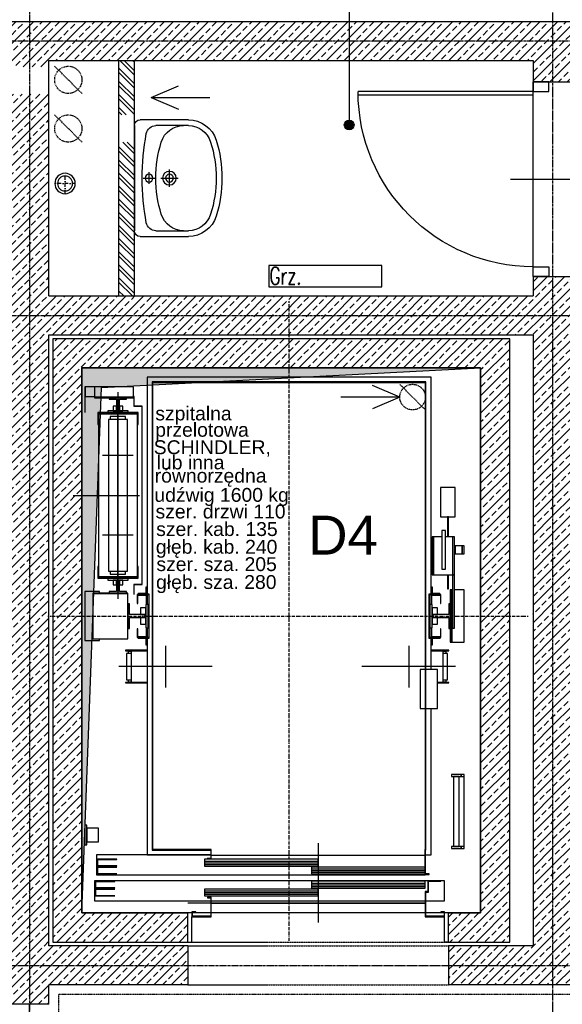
# Model space of a CAD drawing. Extents: x -7228 to 74941, y -112898 to 85621.
# Tile 74 of 256: x 51264 to 51543, y -62826 to -62320. Entities that reach past the tile are written whole.
import ezdxf
from ezdxf.enums import TextEntityAlignment as Align

# ---------------------------------------------------------------- set-up
doc = ezdxf.new("R2010")
doc.units = 0
for name, pattern in [('00-inst$0$DASHDOT', [1, 0.5, -0.25, 0, -0.25]), ('CENTER', [2, 1.25, -0.25, 0.25, -0.25]), ('DASHDOT', [1, 0.5, -0.25, 0, -0.25]), ('DASHED', [0.75, 0.5, -0.25]), ('DASHED2', [0.375, 0.25, -0.125]), ('DIVIDE', [31.75, 12.7, -6.35, 0, -6.35, 0, -6.35])]:
    doc.linetypes.add(name, pattern=pattern)
doc.layers.get('0').update_dxf_attribs({"color": 101, "linetype": 'CONTINUOUS'})
for name, color, linetype in [('Drz---drzwi', 5, 'CONTINUOUS'), ('Ins-co', 2, 'CONTINUOUS'), ('Ins-went', 141, 'CONTINUOUS'), ('Mks-piony', 86, 'CONTINUOUS'), ('Opis-pom', 6, 'CONTINUOUS'), ('Opis-spadki', 61, 'CONTINUOUS'), ('Os-osie glowne', 1, 'CENTER'), ('Sc-beton', 7, 'CONTINUOUS'), ('Sc-beton-hatch', 86, 'CONTINUOUS'), ('Sc-cegla pustak-hatch', 8, 'CONTINUOUS'), ('Sc-nadproza kon', 5, 'DASHED2'), ('Sc-silikat', 61, 'CONTINUOUS'), ('Suf-widok', 8, 'CONTINUOUS'), ('W-idok', 8, 'CONTINUOUS'), ('W-otwor-strop', 1, 'CONTINUOUS'), ('Wyp-sanitar', 131, 'CONTINUOUS')]:
    doc.layers.add(name, color=color, linetype=linetype)
doc.styles.add('ROMANS', font='romans', dxfattribs={"width": 0.85})
doc.styles.add('TYTUL2', font='ARIAL.TTF')

# ---------------------------------------------------------------- blocks, each defined once
blk = doc.blocks.new('_DKGJHF')
at = {"ltscale": 7}
for p, q in [((-21.08, -77), (35.92, -77)), ((-5, -145.5), (-104.98, -145.5)), ((-5, -147.5), (-105, -147.5))]:
    blk.add_line(p, q, dxfattribs=at)
for points in [[(5, -7.5), (5, 0), (-5, 0), (-5, -7.5)], [(5, -155), (5, -147.5), (-5, -147.5), (-5, -155)]]:
    blk.add_lwpolyline(points, close=True, dxfattribs=at)
for points in [[(-45, -7.5), (-5, -7.5)], [(-5, -147.5), (-5, -7.5)]]:
    blk.add_lwpolyline(points, dxfattribs=at)
for centre, radius, start, end in [((-5, -7.5), 40, 180, 270), ((-5, -147.5), 100, 90, 180)]:
    blk.add_arc(centre, radius, start, end)
blk = doc.blocks.new('umywalka_60x45')
at = {"ltscale": 25}
for p, q in [((-27, 0), (27, 0)), ((-30, -27.72), (-30, -3)), ((0, -4.5), (0, -10.5)), ((30, -3), (30, -27.72)), ((3, -7.5), (-3, -7.5)), ((-27, -27.72), (-27, -11.03)), ((0, -13.5), (0, -22.5)), ((27, -11.03), (27, -27.72)), ((4.5, -18), (-4.5, -18))]:
    blk.add_line(p, q, dxfattribs=at)
for centre, radius in [((0, -7.5), 2), ((0, -18), 3.5), ((0, -18), 2)]:
    blk.add_circle(centre, radius, dxfattribs=at)
for centre, radius, start, end in [((27, -3), 3, 0, 90), ((-27, -3), 3, 90, 180), ((0, -129.43), 125.43, 79.4737, 100.5263), ((-22, -11.03), 5, 100.5263, 180), ((22, -11.03), 5, 0, 79.4737), ((-15, -25.28), 12, 107.3129, 180), ((0, -73.4), 62.4, 72.6871, 107.3129), ((15, -25.28), 12, 0, 72.6871), ((-15, -27.72), 15, 180, 252.6871), ((-15, -27.72), 12, 180, 252.6871), ((15, -27.72), 12, 287.3129, 0), ((15, -27.72), 15, 287.3129, 0), ((0, 20.4), 62.4, 252.6871, 287.3129), ((0, 20.4), 65.4, 252.6871, 287.3129)]:
    blk.add_arc(centre, radius, start, end, dxfattribs=at)
blk = doc.blocks.new('_0630_DRZWI_90')
at = {"ltscale": 7}
for p, q in [((5, 8), (5, 98)), ((6.8, 8), (6.8, 97.98))]:
    blk.add_line(p, q, dxfattribs=at)
at = {"ltscale": 25}
for p, q in [((50, 19.7), (50, -28.9)), ((5, 8), (0, 8)), ((0, 8), (5, 8)), ((0, 0), (0, 8)), ((95, 8), (5, 8)), ((5, 8), (5, 0)), ((95, 8), (95, 0)), ((100, 8), (95, 8)), ((100, 0), (100, 8)), ((5, 0), (0, 0)), ((5, 0), (0, 0)), ((95, 0), (100, 0)), ((95, 0), (100, 0))]:
    blk.add_line(p, q, dxfattribs=at)
at = {"ltscale": 7}
blk.add_arc((5, 8), 90, 0, 90, dxfattribs=at)
blk = doc.blocks.new('_STRZAŁKA_WENT')
for q in [(-6.02, -14.01), (0, -30.24), (6.02, -14.01)]:
    blk.add_line((0, 0), q)
blk = doc.blocks.new('_aidfjflijh')
at = {"layer": 'W-idok', "linetype": 'DASHDOT'}
for p, q in [((0, -328.95), (0, 0)), ((-124, -162.01), (123, -162.01))]:
    blk.add_line(p, q, dxfattribs=at)
at = {"layer": 'W-idok'}
for p, q in [((-73, -39.31), (-73, -150.71)), ((73, -39.31), (-73, -39.31)), ((73, -39.31), (70.3, -39.31)), ((73, -150.71), (73, -39.31)), ((-105, -44.21), (-105, -49.81)), ((-104.75, -44.21), (-105, -44.21)), ((-104.75, -49.81), (-104.75, -44.21)), ((-104.75, -44.21), (-104.75, -49.21)), ((-100, -44.21), (-104.75, -44.21)), ((-80, -44.21), (-100, -44.21)), ((-100, -44.21), (-100, -49.56)), ((-80, -49.56), (-80, -44.21)), ((70.3, -41.71), (-70.3, -41.71)), ((-70.3, -41.71), (-70.3, -282.31)), ((-70, -42.01), (70, -42.01)), ((-70, -282.01), (-70, -42.01)), ((70, -42.01), (70, -282.01)), ((70.3, -282.31), (70.3, -41.71)), ((-105, -49.81), (-104.75, -49.81)), ((-105, -49.81), (-105, -57.21)), ((-104.75, -49.81), (-105, -49.81)), ((-104.75, -49.21), (-100, -49.21)), ((-104.75, -57.21), (-104.75, -49.81)), ((-100, -49.56), (-80, -49.56)), ((-80, -49.56), (-100, -49.56)), ((-100, -49.56), (-100, -49.81)), ((-100, -49.81), (-80, -49.81)), ((-92.45, -49.81), (-92.45, -50.6)), ((-83.55, -49.81), (-92.45, -49.81)), ((-88, -46.91), (-88, -153.11)), ((-83.55, -50.6), (-83.55, -49.81)), ((-80, -49.81), (-80, -49.56)), ((-79.8, -49.26), (-79.8, -54.26)), ((-79.7, -49.26), (-79.8, -49.26)), ((-79.7, -54.16), (-79.7, -49.26)), ((-92.45, -50.6), (-88.79, -50.6)), ((-90.5, -54.11), (-90.5, -56.51)), ((-88.8, -54.11), (-90.5, -54.11)), ((-88.8, -56.01), (-88.8, -54.11)), ((-88.79, -50.6), (-88.79, -56.01)), ((-88, -96.51), (-88, -55.51)), ((-87.21, -56.01), (-87.21, -50.6)), ((-87.21, -50.6), (-83.55, -50.6)), ((-87.2, -54.11), (-87.2, -56.01)), ((-85.5, -54.11), (-87.2, -54.11)), ((-85.5, -56.51), (-85.5, -54.11)), ((-79.8, -54.26), (-75.6, -54.26)), ((-75.6, -54.16), (-79.7, -54.16)), ((-75.55, -54.26), (-75.65, -54.26)), ((-75.65, -54.26), (-75.65, -145.76)), ((-75.6, -54.26), (-75.6, -54.16)), ((-75.55, -145.76), (-75.55, -54.26)), ((-105, -57.21), (-104.75, -57.21)), ((-77.6, -57.51), (-98.4, -57.51)), ((-98.4, -57.51), (-98.4, -63.51)), ((-98.1, -57.81), (-77.9, -57.81)), ((-98.1, -63.51), (-98.1, -57.81)), ((-78, -58.26), (-98, -58.26)), ((-98, -58.26), (-98, -141.76)), ((-82.75, -56.51), (-93.25, -56.51)), ((-93.25, -56.51), (-93.25, -57.51)), ((-93.25, -57.51), (-82.75, -57.51)), ((-84.1, -59.51), (-91.9, -59.51)), ((-91.9, -59.51), (-91.9, -61.01)), ((-90.5, -56.51), (-85.5, -56.51)), ((-87.2, -56.01), (-88.8, -56.01)), ((-88.79, -56.01), (-87.21, -56.01)), ((-84.1, -61.01), (-84.1, -59.51)), ((-82.75, -57.51), (-82.75, -56.51)), ((-78, -141.76), (-78, -58.26)), ((-77.9, -57.81), (-77.9, -63.51)), ((-77.6, -63.51), (-77.6, -57.51)), ((-98.4, -63.51), (-98.1, -63.51)), ((-83.1, -61.01), (-92.9, -61.01)), ((-92.9, -61.01), (-92.9, -139.01)), ((-83.1, -139.01), (-83.1, -61.01)), ((-77.9, -63.51), (-77.6, -63.51)), ((-80.1, -79.51), (-95.9, -79.51)), ((77.9, -96.01), (77.9, -111.01)), ((85.4, -96.01), (77.9, -96.01)), ((85.4, -111.01), (85.4, -96.01)), ((-111, -100.01), (-76.9, -100.01)), ((-88, -144.51), (-88, -96.51)), ((77.9, -111.01), (85.4, -111.01)), ((81.4, -111.01), (81.4, -121.31)), ((81.9, -111.01), (81.4, -111.01)), ((81.9, -121.31), (81.9, -111.01)), ((-80.1, -120.51), (-95.9, -120.51)), ((74.2, -121.31), (73.6, -121.31)), ((73.6, -121.31), (73.6, -140.81)), ((74.2, -140.81), (74.2, -121.31)), ((78.5, -121.31), (74.2, -121.31)), ((74.2, -121.31), (74.2, -140.81)), ((80.5, -118.01), (78.5, -118.01)), ((78.5, -118.01), (78.5, -118.78)), ((78.5, -118.78), (78.5, -120.94)), ((78.5, -120.94), (78.5, -124.19)), ((80.5, -118.78), (80.5, -118.01)), ((80.5, -120.94), (80.5, -118.78)), ((80.5, -124.19), (80.5, -120.94)), ((85.1, -121.31), (80.5, -121.31)), ((85.1, -121.31), (84.1, -121.31)), ((84.1, -121.31), (84.1, -140.81)), ((85.1, -140.81), (85.1, -121.31)), ((85.1, -140.81), (85.1, -121.31)), ((73.6, -126.01), (73, -126.01)), ((78.5, -124.19), (78.5, -128.01)), ((80.5, -128.01), (80.5, -124.19)), ((85.41, -126.01), (85.1, -126.01)), ((85.41, -126.01), (85.41, -130.01)), ((89.01, -126.01), (85.41, -126.01)), ((85.41, -130.01), (85.41, -126.01)), ((89.01, -130.01), (89.01, -126.01)), ((89.01, -126.01), (89.01, -130.01)), ((89.99, -126.01), (89.01, -126.01)), ((89.99, -130.01), (89.99, -126.01)), ((73, -130.01), (73.6, -130.01)), ((78.5, -128.01), (78.5, -131.84)), ((80.5, -131.84), (80.5, -128.01)), ((85.1, -130.01), (85.41, -130.01)), ((85.41, -130.01), (89.01, -130.01)), ((89.01, -130.01), (89.99, -130.01)), ((-98.1, -136.51), (-98.4, -136.51)), ((-98.4, -136.51), (-98.4, -142.51)), ((-98.1, -142.21), (-98.1, -136.51)), ((-77.6, -136.51), (-77.9, -136.51)), ((-77.9, -136.51), (-77.9, -142.21)), ((-77.6, -142.51), (-77.6, -136.51)), ((78.5, -131.84), (78.5, -135.09)), ((78.5, -135.09), (78.5, -137.25)), ((80.5, -135.09), (80.5, -131.84)), ((80.5, -137.25), (80.5, -135.09)), ((-92.9, -139.01), (-83.1, -139.01)), ((-91.9, -139.01), (-91.9, -140.51)), ((-91.9, -140.51), (-84.1, -140.51)), ((-84.1, -140.51), (-84.1, -139.01)), ((73.6, -140.81), (74.2, -140.81)), ((74.2, -140.81), (85.1, -140.81)), ((78.5, -137.25), (78.5, -138.01)), ((78.5, -138.01), (80.5, -138.01)), ((80.5, -138.01), (80.5, -137.25)), ((81.4, -140.81), (81.4, -148.01)), ((81.9, -148.01), (81.9, -140.81)), ((85.1, -140.81), (84.1, -140.81)), ((84.1, -140.81), (84.1, -168.31)), ((84.1, -140.81), (85.1, -140.81)), ((85.1, -168.31), (85.1, -140.81)), ((-98.4, -142.51), (-77.6, -142.51)), ((-77.9, -142.21), (-98.1, -142.21)), ((-98, -141.76), (-78, -141.76)), ((-82.75, -142.51), (-93.25, -142.51)), ((-93.25, -142.51), (-93.25, -143.51)), ((-93.25, -143.51), (-82.75, -143.51)), ((-85.5, -143.51), (-90.5, -143.51)), ((-90.5, -143.51), (-90.5, -145.91)), ((-90.5, -145.91), (-88.8, -145.91)), ((-88.8, -144.01), (-87.2, -144.01)), ((-88.8, -145.91), (-88.8, -144.01)), ((-87.21, -144.01), (-88.79, -144.01)), ((-88.79, -144.01), (-88.79, -149.42)), ((-87.21, -149.42), (-87.21, -144.01)), ((-87.2, -144.01), (-87.2, -145.91)), ((-87.2, -145.91), (-85.5, -145.91)), ((-85.5, -145.91), (-85.5, -143.51)), ((-82.75, -143.51), (-82.75, -142.51)), ((-79.8, -145.76), (-79.8, -150.76)), ((-75.6, -145.76), (-79.8, -145.76)), ((-79.7, -150.76), (-79.7, -145.86)), ((-79.7, -145.86), (-75.6, -145.86)), ((-75.65, -145.76), (-75.55, -145.76)), ((-75.6, -145.86), (-75.6, -145.76)), ((-97.5, -149.46), (-105, -149.46)), ((-105, -149.46), (-105, -174.56)), ((-100.9, -150.21), (-100.9, -150.46)), ((-82.9, -150.21), (-100.9, -150.21)), ((-100.9, -150.46), (-100.9, -173.81)), ((-82.9, -150.46), (-100.9, -150.46)), ((-100.9, -150.46), (-82.9, -150.46)), ((-97.5, -150.21), (-97.5, -149.46)), ((-88.79, -149.42), (-92.45, -149.42)), ((-92.45, -149.42), (-92.45, -150.21)), ((-92.45, -150.21), (-83.55, -150.21)), ((-83.55, -149.42), (-87.21, -149.42)), ((-83.55, -150.21), (-83.55, -149.42)), ((-82.9, -150.46), (-82.9, -150.21)), ((-82.9, -173.81), (-82.9, -150.46)), ((-79.8, -150.76), (-79.7, -150.76)), ((-73.1, -151.01), (-78.1, -151.01)), ((-78.1, -151.01), (-78.1, -155.51)), ((-77.8, -151.31), (-73.4, -151.31)), ((-77.8, -155.51), (-77.8, -151.31)), ((-71.85, -150.71), (-77.65, -150.71)), ((-77.65, -150.71), (-77.65, -151.01)), ((-77.65, -151.01), (-72.15, -151.01)), ((-77.5, -150.51), (-77.5, -150.71)), ((-73, -150.51), (-77.5, -150.51)), ((-73.7, -147.21), (-73.7, -147.71)), ((-73, -147.21), (-73.7, -147.21)), ((-73.7, -147.71), (-73.7, -150.51)), ((-73, -147.71), (-73.7, -147.71)), ((-73.7, -147.71), (-73, -147.71)), ((-73.7, -150.51), (-73, -150.51)), ((-73.4, -151.31), (-73.4, -155.51)), ((-73.1, -155.51), (-73.1, -151.01)), ((-73.1, -151.01), (-73.1, -156.01)), ((-73, -151.01), (-73, -156.01)), ((-72.15, -151.01), (-72.15, -173.01)), ((-71.85, -173.31), (-71.85, -150.71)), ((71.85, -150.71), (71.85, -173.31)), ((77.65, -150.71), (71.85, -150.71)), ((72.15, -173.01), (72.15, -151.01)), ((72.15, -151.01), (77.65, -151.01)), ((73.7, -147.21), (73, -147.21)), ((73.7, -147.71), (73, -147.71)), ((73, -147.71), (73.7, -147.71)), ((73, -150.51), (73.7, -150.51)), ((77.5, -150.51), (73, -150.51)), ((73, -156.01), (73, -151.01)), ((78.1, -151.01), (73.1, -151.01)), ((73.1, -151.01), (73.1, -155.51)), ((73.1, -156.01), (73.1, -151.01)), ((73.4, -151.31), (77.8, -151.31)), ((73.4, -155.51), (73.4, -151.31)), ((73.7, -147.71), (73.7, -147.21)), ((73.7, -150.51), (73.7, -147.71)), ((77.5, -150.71), (77.5, -150.51)), ((77.65, -151.01), (77.65, -150.71)), ((77.8, -151.31), (77.8, -155.51)), ((78.1, -155.51), (78.1, -151.01)), ((81.4, -148.01), (81.9, -148.01)), ((83.7, -148.51), (82.9, -148.51)), ((82.9, -148.51), (82.9, -175.51)), ((83.7, -175.51), (83.7, -148.51)), ((84.1, -148.51), (83.7, -148.51)), ((83.7, -148.51), (83.7, -175.51)), ((90, -148.51), (85.1, -148.51)), ((90, -175.51), (90, -148.51)), ((-82.11, -155.66), (-82.9, -155.66)), ((-82.9, -155.66), (-82.9, -168.36)), ((-82.11, -161.22), (-82.11, -155.66)), ((-78.1, -155.51), (-77.8, -155.51)), ((-72.4, -156.01), (-73.6, -156.01)), ((-73.6, -156.01), (-73.6, -168.01)), ((-73.1, -155.51), (-73.4, -155.51)), ((-73.4, -155.51), (-73.4, -156.01)), ((-73.4, -155.51), (-73.1, -155.51)), ((-73.1, -156.01), (-73.1, -155.51)), ((-72.15, -156.01), (-72.4, -156.01)), ((-72.4, -156.01), (-72.4, -168.01)), ((-72.4, -168.01), (-72.4, -156.01)), ((72.4, -156.01), (72.15, -156.01)), ((72.4, -168.01), (72.4, -156.01)), ((72.4, -156.01), (72.4, -168.01)), ((73.6, -156.01), (72.4, -156.01)), ((73.4, -155.51), (73.1, -155.51)), ((73.1, -155.51), (73.1, -156.01)), ((73.1, -155.51), (73.4, -155.51)), ((73.4, -156.01), (73.4, -155.51)), ((73.6, -168.01), (73.6, -156.01)), ((77.8, -155.51), (78.1, -155.51)), ((82.9, -155.66), (82.11, -155.66)), ((82.11, -155.66), (82.11, -161.22)), ((82.9, -168.36), (82.9, -155.66)), ((-74, -161.22), (-82.11, -161.22)), ((-73.6, -157.81), (-76.4, -157.81)), ((-76.4, -157.81), (-76.4, -161.21)), ((-76.4, -161.21), (-74, -161.21)), ((-74, -161.21), (-74, -162.81)), ((-74, -162.81), (-74, -161.22)), ((-73.6, -166.21), (-73.6, -157.81)), ((76.4, -157.81), (73.6, -157.81)), ((73.6, -157.81), (73.6, -166.21)), ((74, -161.21), (76.4, -161.21)), ((74, -162.81), (74, -161.21)), ((82.11, -161.22), (74, -161.22)), ((74, -161.22), (74, -162.81)), ((76.4, -161.21), (76.4, -157.81)), ((-82.11, -162.81), (-74, -162.81)), ((-82.11, -168.36), (-82.11, -162.81)), ((-74, -162.81), (-76.4, -162.81)), ((-76.4, -162.81), (-76.4, -166.21)), ((-76.4, -166.21), (-73.6, -166.21)), ((73.6, -166.21), (76.4, -166.21)), ((74, -162.81), (82.11, -162.81)), ((76.4, -162.81), (74, -162.81)), ((76.4, -166.21), (76.4, -162.81)), ((82.11, -162.81), (82.11, -168.36)), ((-82.9, -168.36), (-82.11, -168.36)), ((-78.1, -168.51), (-78.1, -173.01)), ((-77.8, -168.51), (-78.1, -168.51)), ((-77.8, -172.71), (-77.8, -168.51)), ((-73.6, -168.01), (-72.4, -168.01)), ((-73.4, -168.01), (-73.4, -168.51)), ((-73.4, -168.51), (-73.1, -168.51)), ((-73.4, -168.51), (-73.4, -172.71)), ((-73.1, -168.51), (-73.4, -168.51)), ((-73.1, -168.51), (-73.1, -168.01)), ((-73.1, -168.01), (-73.1, -173.01)), ((-73.1, -173.01), (-73.1, -168.51)), ((-73, -168.01), (-73, -173.01)), ((-72.4, -168.01), (-72.15, -168.01)), ((72.15, -168.01), (72.4, -168.01)), ((72.4, -168.01), (73.6, -168.01)), ((73, -173.01), (73, -168.01)), ((73.1, -168.01), (73.1, -168.51)), ((73.1, -173.01), (73.1, -168.01)), ((73.1, -168.51), (73.4, -168.51)), ((73.1, -168.51), (73.1, -173.01)), ((73.4, -168.51), (73.1, -168.51)), ((73.4, -168.51), (73.4, -168.01)), ((73.4, -172.71), (73.4, -168.51)), ((77.8, -168.51), (77.8, -172.71)), ((78.1, -168.51), (77.8, -168.51)), ((78.1, -173.01), (78.1, -168.51)), ((82.11, -168.36), (82.9, -168.36)), ((84.1, -168.31), (85.1, -168.31)), ((-105, -174.56), (-97.5, -174.56)), ((-100.9, -173.81), (-82.9, -173.81)), ((-97.5, -174.56), (-97.5, -173.81)), ((-78.1, -173.01), (-73.1, -173.01)), ((-73.4, -172.71), (-77.8, -172.71)), ((-72.15, -173.01), (-77.65, -173.01)), ((-77.65, -173.01), (-77.65, -173.31)), ((-77.65, -173.31), (-71.85, -173.31)), ((-73, -173.51), (-73.7, -173.51)), ((-73.7, -173.51), (-73.7, -176.31)), ((-73.7, -176.31), (-73, -176.31)), ((-73, -176.31), (-73.7, -176.31)), ((-73.7, -176.31), (-73.7, -176.81)), ((-73.7, -176.81), (-73, -176.81)), ((-73.5, -173.31), (-73.5, -173.51)), ((-73.5, -173.51), (-73, -173.51)), ((-73, -173.31), (-73, -284.71)), ((71.85, -173.31), (77.65, -173.31)), ((77.65, -173.01), (72.15, -173.01)), ((73, -189.51), (73, -173.31)), ((73.7, -173.51), (73, -173.51)), ((73, -173.51), (73.5, -173.51)), ((73, -176.31), (73.7, -176.31)), ((73.7, -176.31), (73, -176.31)), ((73, -176.81), (73.7, -176.81)), ((73.1, -173.01), (78.1, -173.01)), ((77.8, -172.71), (73.4, -172.71)), ((73.5, -173.51), (73.5, -173.31)), ((73.7, -176.31), (73.7, -173.51)), ((73.7, -176.81), (73.7, -176.31)), ((77.65, -173.31), (77.65, -173.01)), ((82.9, -175.51), (83.7, -175.51)), ((83.7, -175.51), (90, -175.51)), ((-73, -179.61), (-84.1, -179.61)), ((-84.1, -179.61), (-84.1, -179.91)), ((-84.1, -179.91), (-73, -179.91)), ((-81.98, -181.31), (-83.5, -181.31)), ((-83.5, -181.31), (-83.5, -194.71)), ((-81.2, -179.91), (-82.7, -179.91)), ((-82.7, -179.91), (-82.7, -180.11)), ((-82.7, -180.11), (-81.2, -180.11)), ((-81.2, -180.11), (-82.7, -180.11)), ((-82.7, -180.11), (-82.7, -181.31)), ((-81.2, -181.31), (-81.98, -181.31)), ((-73, -179.91), (-81.2, -179.91)), ((-81.2, -179.91), (-81.2, -196.11)), ((-63.5, -177.31), (-63.5, -198.71)), ((61.5, -177.31), (61.5, -198.71)), ((82.1, -179.61), (73, -179.61)), ((73, -179.91), (82.1, -179.91)), ((79.2, -179.91), (73, -179.91)), ((80.7, -179.91), (79.2, -179.91)), ((79.2, -196.11), (79.2, -179.91)), ((79.2, -180.11), (80.7, -180.11)), ((80.7, -180.11), (79.2, -180.11)), ((79.98, -181.31), (79.2, -181.31)), ((81.5, -181.31), (79.98, -181.31)), ((80.7, -180.11), (80.7, -179.91)), ((80.7, -181.31), (80.7, -180.11)), ((81.5, -194.71), (81.5, -181.31)), ((82.1, -179.91), (82.1, -179.61)), ((-39.5, -188.01), (-87.5, -188.01)), ((85.5, -188.01), (37.5, -188.01)), ((67.4, -189.51), (67.4, -209.51)), ((70, -189.51), (67.4, -189.51)), ((76.4, -189.51), (70.3, -189.51)), ((76.4, -209.51), (76.4, -189.51)), ((-73, -196.11), (-84.1, -196.11)), ((-84.1, -196.11), (-84.1, -196.41)), ((-84.1, -196.41), (-73, -196.41)), ((-83.5, -194.71), (-81.98, -194.71)), ((-82.7, -194.71), (-82.7, -195.91)), ((-82.7, -195.91), (-81.2, -195.91)), ((-81.2, -195.91), (-82.7, -195.91)), ((-82.7, -195.91), (-82.7, -196.11)), ((-82.7, -196.11), (-81.2, -196.11)), ((-81.98, -194.71), (-81.2, -194.71)), ((-81.2, -196.11), (-73, -196.11)), ((82.1, -196.11), (76.4, -196.11)), ((76.4, -196.11), (79.2, -196.11)), ((76.4, -196.41), (82.1, -196.41)), ((79.2, -194.71), (79.98, -194.71)), ((79.2, -195.91), (80.7, -195.91)), ((80.7, -195.91), (79.2, -195.91)), ((79.2, -196.11), (80.7, -196.11)), ((79.98, -194.71), (81.5, -194.71)), ((80.7, -195.91), (80.7, -194.71)), ((80.7, -196.11), (80.7, -195.91)), ((82.1, -196.41), (82.1, -196.11)), ((67.4, -209.51), (70, -209.51)), ((70.3, -209.51), (76.4, -209.51)), ((73, -284.71), (73, -209.51)), ((83.5, -243.51), (83.5, -244.51)), ((88.5, -243.51), (83.5, -243.51)), ((83.5, -244.51), (88.5, -244.51)), ((87.5, -244.51), (84.5, -244.51)), ((84.5, -244.51), (84.5, -280.51)), ((87.5, -280.51), (87.5, -244.51)), ((88.5, -244.51), (88.5, -243.51)), ((90, -243.51), (88.5, -243.51)), ((88.5, -243.51), (88.5, -244.51)), ((88.5, -244.51), (90, -244.51)), ((90, -244.51), (90, -243.51)), ((90, -280.51), (90, -244.51)), ((-104, -269.51), (-105, -269.51)), ((-105, -269.51), (-105, -279.51)), ((-104, -279.51), (-104, -269.51)), ((-98, -271.01), (-104, -271.01)), ((-104, -271.01), (-104, -278.01)), ((-98, -278.01), (-98, -271.01)), ((-104, -278.01), (-98, -278.01)), ((-105, -279.51), (-104, -279.51)), ((-70.3, -282.31), (-70, -282.31)), ((-70, -282.31), (-70, -282.01)), ((-40, -282.01), (-70, -282.01)), ((-70, -282.01), (-70, -282.31)), ((-70, -282.31), (-40.3, -282.31)), ((-40.3, -282.31), (-40.3, -286.51)), ((-40, -286.81), (-40, -282.01)), ((15, -278.71), (15, -319.51)), ((70, -282.01), (69.85, -282.01)), ((69.85, -282.01), (69.85, -294.81)), ((70.15, -282.31), (70.3, -282.31)), ((70.15, -294.51), (70.15, -282.31)), ((83.5, -280.51), (83.5, -281.51)), ((88.5, -280.51), (83.5, -280.51)), ((83.5, -281.51), (88.5, -281.51)), ((84.5, -280.51), (87.5, -280.51)), ((88.5, -281.51), (88.5, -280.51)), ((90, -280.51), (88.5, -280.51)), ((88.5, -280.51), (88.5, -281.51)), ((88.5, -281.51), (90, -281.51)), ((90, -281.51), (90, -280.51)), ((-40.3, -284.71), (-99, -284.71)), ((-99, -284.71), (-99, -295.01)), ((-88.5, -287.01), (-98.5, -287.01)), ((-98.5, -287.01), (-98.5, -290.51)), ((-98.4, -287.11), (-88.5, -287.11)), ((-98.4, -290.41), (-98.4, -287.11)), ((-88.5, -287.11), (-88.5, -287.01)), ((-73, -284.71), (-40.3, -284.71)), ((15, -287.01), (-43.5, -287.01)), ((-43.5, -287.01), (-43.5, -290.51)), ((-43.5, -287.89), (15, -287.89)), ((-40.3, -286.51), (-42.15, -286.51)), ((-42.15, -286.51), (-42.15, -286.81)), ((-42.15, -286.81), (-40, -286.81)), ((-40, -284.86), (69.85, -284.86)), ((15, -290.51), (15, -287.01)), ((70.15, -284.71), (73, -284.71)), ((-98.5, -290.51), (-88.5, -290.51)), ((-88.5, -291.01), (-98.5, -291.01)), ((-98.5, -291.01), (-98.5, -294.51)), ((-88.5, -290.41), (-98.4, -290.41)), ((-98.4, -291.11), (-88.5, -291.11)), ((-98.4, -294.41), (-98.4, -291.11)), ((-88.5, -290.51), (-88.5, -290.41)), ((-88.5, -291.11), (-88.5, -291.01)), ((-43.5, -288.76), (15, -288.76)), ((-43.5, -289.64), (15, -289.64)), ((-43.5, -290.51), (15, -290.51)), ((69.85, -291.01), (11.5, -291.01)), ((11.5, -291.01), (11.5, -294.51)), ((11.5, -291.89), (70, -291.89)), ((11.5, -292.76), (70, -292.76)), ((71.4, -298.01), (-100, -298.01)), ((-100, -298.01), (-100, -308.41)), ((-89.5, -298.31), (-99.5, -298.31)), ((-99.5, -298.31), (-99.5, -301.81)), ((-99.4, -298.41), (-89.5, -298.41)), ((-99.4, -301.71), (-99.4, -298.41)), ((-99, -295.01), (70, -295.01)), ((-98.5, -294.51), (-88.5, -294.51)), ((-88.5, -294.41), (-98.4, -294.41)), ((-89.5, -298.41), (-89.5, -298.31)), ((-88.5, -294.51), (-88.5, -294.41)), ((11.5, -293.64), (70, -293.64)), ((11.5, -294.51), (69.85, -294.51)), ((70, -298.31), (11.5, -298.31)), ((11.5, -298.31), (11.5, -301.81)), ((69.85, -294.81), (72, -294.81)), ((70, -295.01), (70, -294.81)), ((70, -301.81), (70, -298.31)), ((72, -294.51), (70.15, -294.51)), ((78, -298.01), (71.4, -298.01)), ((71.4, -298.01), (71.4, -303.61)), ((71.7, -298.31), (78, -298.31)), ((71.7, -303.91), (71.7, -298.31)), ((72, -294.81), (72, -294.51)), ((80, -298.01), (78, -298.01)), ((78, -298.31), (78, -298.01)), ((80, -308.41), (80, -298.01)), ((-99.5, -301.81), (-89.5, -301.81)), ((-89.5, -302.31), (-99.5, -302.31)), ((-99.5, -302.31), (-99.5, -305.81)), ((-89.5, -301.71), (-99.4, -301.71)), ((-99.4, -302.41), (-89.5, -302.41)), ((-99.4, -305.71), (-99.4, -302.41)), ((-89.5, -301.81), (-89.5, -301.71)), ((-89.5, -302.41), (-89.5, -302.31)), ((15, -302.31), (-43.5, -302.31)), ((-43.5, -302.31), (-43.5, -305.81)), ((-43.5, -303.19), (15, -303.19)), ((11.5, -299.19), (70, -299.19)), ((11.5, -300.06), (70, -300.06)), ((11.5, -300.94), (70, -300.94)), ((11.5, -301.81), (70, -301.81)), ((15, -305.81), (15, -302.31)), ((-100, -308.41), (-40.3, -308.41)), ((-99.5, -305.81), (-89.5, -305.81)), ((-89.5, -305.71), (-99.4, -305.71)), ((-89.5, -305.81), (-89.5, -305.71)), ((-43.5, -304.06), (15, -304.06)), ((-43.5, -304.94), (15, -304.94)), ((-43.5, -305.81), (15, -305.81)), ((-40, -306.51), (-42, -306.51)), ((-42, -306.51), (-42, -306.81)), ((-42, -306.81), (-40.3, -306.81)), ((-40.3, -306.81), (-40.3, -316.21)), ((-40, -316.51), (-40, -306.51)), ((-40, -308.41), (70, -308.41)), ((70, -303.61), (70, -316.51)), ((71.4, -303.61), (70, -303.61)), ((70.3, -316.21), (70.3, -303.91)), ((70.3, -303.91), (71.7, -303.91)), ((70.3, -308.41), (80, -308.41)), ((-40.3, -309.51), (-52, -309.51)), ((-40, -309.51), (70, -309.51)), ((70, -309.51), (-40, -309.51)), ((-50, -314.01), (-50, -316.51)), ((-48, -314.01), (-50, -314.01)), ((-50, -316.51), (-40, -316.51)), ((-50, -329.51), (-50, -316.51)), ((-49.7, -316.21), (-49.7, -314.31)), ((-49.7, -314.31), (-48, -314.31)), ((-40.3, -316.21), (-49.7, -316.21)), ((-48, -314.31), (-48, -314.01)), ((70, -316.51), (80, -316.51)), ((79.7, -316.21), (70.3, -316.21)), ((80, -314.01), (78, -314.01)), ((78, -314.01), (78, -314.31)), ((78, -314.31), (79.7, -314.31)), ((79.7, -314.31), (79.7, -316.21)), ((80, -316.51), (80, -314.01)), ((80, -329.51), (80, -316.51)), ((-52, -329.51), (-50, -329.51)), ((82, -329.51), (80, -329.51))]:
    blk.add_line(p, q, dxfattribs=at)
blk = doc.blocks.new('ks110')
at = {"layer": 'Mks-piony', "color": 8, "linetype": '00-inst$0$DASHDOT', "ltscale": 5}
for p, q in [((661.74, 3062.23), (661.74, 3077.23)), ((654.24, 3069.73), (669.24, 3069.73))]:
    blk.add_line(p, q, dxfattribs=at)
at = {"layer": 'Mks-piony', "color": 8}
blk.add_circle((661.74, 3069.73), 7.5, dxfattribs=at)
at = {"layer": 'Mks-piony'}
blk.add_circle((661.74, 3069.73), 5.5, dxfattribs=at)

msp = doc.modelspace()

# ---------------------------------------------------------------- hatches: boundary and pattern name
at = {"layer": 'Opis-pom'}
h = msp.add_hatch(color=256, dxfattribs=at)
edge = h.paths.add_edge_path()
edge.add_arc((51432.949, -62373.663), 2.5, 0, 360)
at = {"layer": 'Sc-beton-hatch'}
h = msp.add_hatch(dxfattribs=at)
h.set_pattern_fill('ANSI33', color=256, style=0)
h.paths.add_polyline_path([(51268.547, -62330.509), (50995.547, -62330.509), (50995.547, -62340.509), (51258.547, -62340.509), (51258.547, -62343.823), (51268.547, -62343.823)])
h.paths.add_polyline_path([(51268.547, -62320.509), (50995.547, -62320.509), (50995.547, -62330.509), (51268.547, -62330.509)])
h.paths.add_polyline_path([(51290.648, -62330.509), (51268.547, -62330.509), (51268.547, -62343.823), (51278.547, -62343.823), (51278.547, -62340.509), (51289.598, -62340.509)])
h.paths.add_polyline_path([(51291.698, -62320.509), (51268.547, -62320.509), (51268.547, -62330.509), (51290.648, -62330.509)])
h.paths.add_polyline_path([(51291.969, -62330.509), (51290.648, -62330.509), (51289.598, -62340.509), (51291.209, -62340.509)])
h.paths.add_polyline_path([(51292.729, -62320.509), (51291.698, -62320.509), (51290.648, -62330.509), (51291.969, -62330.509)])
h = msp.add_hatch(dxfattribs=at)
h.set_pattern_fill('ANSI33', color=256, style=0)
h.paths.add_polyline_path([(51291.969, -62330.509), (51291.209, -62340.509), (51432.949, -62340.509), (51432.949, -62330.509)])
h.paths.add_polyline_path([(51292.729, -62320.509), (51291.969, -62330.509), (51432.949, -62330.509), (51432.949, -62320.509)])
h.paths.add_polyline_path([(51432.949, -62320.509), (51432.949, -62330.509), (51537.547, -62330.509), (51537.547, -62320.509)])
h.paths.add_polyline_path([(51432.949, -62330.509), (51432.949, -62340.509), (51527.547, -62340.509), (51527.547, -62351.509), (51535.547, -62351.509), (51537.547, -62351.509), (51537.547, -62330.509)])
h.paths.add_polyline_path([(51547.547, -62340.509), (51585.551, -62340.509), (51585.551, -62330.509), (51537.547, -62330.509), (51537.547, -62351.509), (51547.547, -62351.509)])
h.paths.add_polyline_path([(51585.551, -62330.509), (51585.551, -62320.509), (51537.547, -62320.509), (51537.547, -62330.509)])
h = msp.add_hatch(dxfattribs=at)
h.set_pattern_fill('ANSI33', color=256, style=0)
h.paths.add_polyline_path([(51268.547, -62396.429), (51278.547, -62400.43), (51278.547, -62357.823), (51268.547, -62357.823)])
h.paths.add_polyline_path([(51268.547, -62357.823), (51258.547, -62357.823), (51258.547, -62392.428), (51268.547, -62396.429)])
h.paths.add_polyline_path([(51268.547, -62396.429), (51258.547, -62392.428), (51258.547, -62471.509), (51268.547, -62471.509)])
h.paths.add_polyline_path([(51268.547, -62471.509), (51537.547, -62471.509), (51537.547, -62451.509), (51527.547, -62451.509), (51527.547, -62461.509), (51278.547, -62461.509), (51278.547, -62400.43), (51268.547, -62396.429)])
h.paths.add_polyline_path([(51547.547, -62451.509), (51537.547, -62451.509), (51537.547, -62471.509), (51547.547, -62471.509)])
h.paths.add_polyline_path([(51448.263, -62479.969), (51448.263, -62463.048), (51465.513, -62463.048), (51465.513, -62479.969)], flags=9)
h = msp.add_hatch(dxfattribs=at)
h.set_pattern_fill('ANSI33', color=256, style=0)
h.paths.add_polyline_path([(51527.547, -62481.509), (51527.547, -62795.509), (51484.047, -62795.509), (51484.047, -62805.509), (51537.547, -62805.509), (51537.547, -62471.509), (51402.047, -62471.509), (51402.047, -62481.509)])
h.paths.add_polyline_path([(51448.263, -62479.969), (51448.263, -62463.048), (51465.513, -62463.048), (51465.513, -62479.969)], flags=9)
h.paths.add_polyline_path([(51470.877, -62487.684), (51470.877, -62477.334), (51488.127, -62477.334), (51488.127, -62487.684)], flags=25)
h = msp.add_hatch(dxfattribs=at)
h.set_pattern_fill('ANSI33', color=256, style=0)
h.paths.add_polyline_path([(51484.047, -62805.509), (51484.047, -62815.509), (51537.547, -62815.509), (51537.547, -62805.509)])
h.paths.add_polyline_path([(51537.547, -62805.509), (51537.547, -62815.509), (51547.547, -62815.509), (51547.547, -62805.509)])
h.paths.add_polyline_path([(51537.547, -62805.509), (51547.547, -62805.509), (51547.547, -62471.509), (51537.547, -62471.509)])
h.paths.add_polyline_path([(51268.547, -62805.509), (51268.547, -62825.509), (51278.547, -62825.509), (51278.547, -62815.509), (51350.047, -62815.509), (51350.047, -62805.509)])
h.paths.add_polyline_path([(51258.547, -62825.509), (51268.547, -62825.509), (51268.547, -62805.509), (51258.547, -62805.509)])
h.paths.add_polyline_path([(51268.547, -62471.509), (51258.547, -62471.509), (51258.547, -62805.509), (51268.547, -62805.509)])
h.paths.add_polyline_path([(51278.547, -62795.509), (51278.547, -62481.509), (51402.047, -62481.509), (51402.047, -62471.509), (51268.547, -62471.509), (51268.547, -62805.509), (51350.047, -62805.509), (51350.047, -62795.509)])
h = msp.add_hatch(dxfattribs=at)
h.set_pattern_fill('ANSI33', color=256, style=0)
h.paths.add_polyline_path([(51402.047, -62483.509), (51280.547, -62483.509), (51280.547, -62626.009), (51295.547, -62626.009), (51295.547, -62498.509), (51402.047, -62498.509)])
h.paths.add_polyline_path([(51515.547, -62483.509), (51402.047, -62483.509), (51402.047, -62498.509), (51500.547, -62498.509), (51500.547, -62626.009), (51515.547, -62626.009)])
h.paths.add_polyline_path([(51515.547, -62626.009), (51500.547, -62626.009), (51500.547, -62778.509), (51484.047, -62778.509), (51484.047, -62793.509), (51515.547, -62793.509)])
h.paths.add_polyline_path([(51350.047, -62778.509), (51295.547, -62778.509), (51295.547, -62626.009), (51280.547, -62626.009), (51280.547, -62793.509), (51350.047, -62793.509)])
h.paths.add_polyline_path([(51448.263, -62498.977), (51448.263, -62483.041), (51465.513, -62483.041), (51465.513, -62498.977)], flags=9)
h.paths.add_polyline_path([(51470.877, -62487.684), (51470.877, -62477.334), (51488.127, -62477.334), (51488.127, -62487.684)], flags=9)
at = {"layer": 'Sc-cegla pustak-hatch'}
h = msp.add_hatch(dxfattribs=at)
h.set_pattern_fill('ANSI32', color=256, scale=0.5, angle=90, style=0)
h.paths.add_polyline_path([(51314.547, -62368.509), (51322.547, -62368.509), (51322.547, -62340.509), (51314.547, -62340.509)])
h.paths.add_polyline_path([(51314.547, -62461.509), (51322.547, -62461.509), (51322.547, -62382.509), (51314.547, -62382.509)])
h.paths.add_polyline_path([(51313.372, -62434.559), (51323.722, -62434.559), (51323.722, -62451.809), (51313.372, -62451.809)], flags=9)
at = {"layer": 'W-otwor-strop'}
msp.add_hatch(color=256, dxfattribs=at).paths.add_polyline_path([(51500.547, -62498.509), (51295.547, -62498.509), (51295.547, -62778.509), (51305.547, -62508.509)])

# ---------------------------------------------------------------- linework, layer by layer
at = {"layer": 'Ins-co'}
msp.add_lwpolyline([(51391.688, -62445.895), (51391.688, -62456.895), (51449.688, -62456.895), (51449.688, -62445.895)], close=True, dxfattribs=at)
at = {"layer": 'Ins-went', "linetype": 'DASHED'}
for p, q in [((51295.619, -62357.58), (51281.476, -62343.438)), ((51295.619, -62382.58), (51281.476, -62368.438)), ((51472.135, -62520.097), (51458.96, -62506.921))]:
    msp.add_line(p, q, dxfattribs=at)
for centre, radius in [((51288.547, -62350.509), 7), ((51288.547, -62375.509), 7), ((51465.547, -62513.509), 6.588)]:
    msp.add_circle(centre, radius, dxfattribs=at)
at = {"layer": 'Opis-pom'}
msp.add_lwpolyline([(51432.949, -62281.251), (51432.949, -62373.663)], dxfattribs=at)
msp.add_circle((51432.949, -62373.663), 2.5, dxfattribs=at)
at = {"layer": 'Os-osie glowne'}
for points in [[(51537.547, -56064.193), (51537.547, -63668.4)], [(51268.547, -62105.509), (51268.547, -63668.4)], [(50708.547, -62330.509), (53934.224, -62330.509)], [(50708.547, -62471.509), (53934.224, -62471.509)], [(50708.547, -62805.509), (53934.224, -62805.509)]]:
    msp.add_lwpolyline(points, dxfattribs=at)
at = {"layer": 'Sc-beton'}
msp.add_line((50923.547, -62320.509), (51599.547, -62320.509), dxfattribs=at)
for points in [[(51278.547, -62340.509), (51527.547, -62340.509)], [(51278.547, -62461.509), (51278.547, -62340.509)], [(51527.547, -62340.509), (51527.547, -62351.509)], [(51527.547, -62351.509), (51547.547, -62351.509)], [(51527.547, -62451.509), (51527.547, -62461.509)], [(51527.547, -62451.509), (51547.547, -62451.509)], [(51278.547, -62461.509), (51527.547, -62461.509)], [(51278.547, -62795.509), (51278.547, -62481.509)], [(51278.547, -62481.509), (51527.547, -62481.509)], [(51527.547, -62481.509), (51527.547, -62795.509)], [(51350.047, -62795.509), (51278.547, -62795.509)], [(51350.047, -62795.509), (51350.047, -62815.509)], [(51527.547, -62795.509), (51484.047, -62795.509)], [(51484.047, -62795.509), (51484.047, -62815.509)], [(51278.547, -62825.509), (51278.547, -62815.509)], [(51350.047, -62815.509), (51278.547, -62815.509)], [(51547.547, -62815.509), (51484.047, -62815.509)], [(51278.547, -62825.509), (51258.547, -62825.509)]]:
    msp.add_lwpolyline(points, dxfattribs=at)
at = {"layer": 'Sc-beton-hatch'}
for p, q in [((51280.547, -62483.509), (51280.547, -62793.509)), ((51515.547, -62483.509), (51280.547, -62483.509)), ((51515.547, -62793.509), (51515.547, -62483.509)), ((51295.547, -62498.509), (51295.547, -62778.509)), ((51500.547, -62498.509), (51295.547, -62498.509)), ((51500.547, -62778.509), (51500.547, -62498.509)), ((51295.547, -62778.509), (51350.047, -62778.509)), ((51350.047, -62793.509), (51350.047, -62778.509)), ((51484.047, -62778.509), (51500.547, -62778.509)), ((51484.047, -62793.509), (51484.047, -62778.509)), ((51280.547, -62793.509), (51350.047, -62793.509)), ((51484.047, -62793.509), (51515.547, -62793.509))]:
    msp.add_line(p, q, dxfattribs=at)
msp.add_lwpolyline([(51500.547, -62498.509), (51295.547, -62498.509)], dxfattribs=at)
at = {"layer": 'Sc-nadproza kon', "linetype": 'DASHDOT', "ltscale": 0.5}
for points in [[(51350.047, -62793.509), (51503.547, -62793.509)], [(51350.047, -62795.509), (51484.047, -62795.509)], [(51350.047, -62815.509), (51484.047, -62815.509)]]:
    msp.add_lwpolyline(points, dxfattribs=at)
at = {"layer": 'Sc-silikat'}
for points in [[(51314.547, -62461.509), (51314.547, -62340.509)], [(51322.547, -62461.509), (51322.547, -62340.509)]]:
    msp.add_lwpolyline(points, dxfattribs=at)
at = {"layer": 'Suf-widok', "linetype": 'DIVIDE', "ltscale": 0.02}
msp.add_lwpolyline([(51552.547, -62345.509), (51552.547, -62700.509), (51579.547, -62700.509), (51579.547, -62820.509), (51283.547, -62820.509), (51283.547, -63015.509), (51213.547, -63015.509), (51213.547, -63161.509), (51802.547, -63161.509), (51802.547, -62345.509)], close=True, dxfattribs=at)
at = {"layer": 'W-otwor-strop'}
for points in [[(51500.547, -62498.509), (51295.547, -62498.509), (51295.547, -62778.509), (51305.547, -62508.509), (51500.547, -62498.509)], [(51295.547, -62498.509), (51500.547, -62498.509), (51500.547, -62778.509), (51295.547, -62778.509)]]:
    msp.add_lwpolyline(points, close=True, dxfattribs=at)

# ---------------------------------------------------------------- block references
at = {"layer": 'Drz---drzwi', "xscale": -1, "rotation": 90}
msp.add_blockref('_0630_DRZWI_90', (51535.547, -62351.509), dxfattribs=at)
at = {"layer": 'Drz---drzwi', "rotation": 359.9999999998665}
msp.add_blockref('_DKGJHF', (51263.547, -62825.509), dxfattribs=at)
at = {"layer": 'Ins-went', "rotation": 90}
msp.add_blockref('_STRZAŁKA_WENT', (51331.15, -62359.623), dxfattribs=at)
at = {"layer": 'Ins-went', "xscale": -1, "rotation": 270}
msp.add_blockref('_STRZAŁKA_WENT', (51458.96, -62513.509), dxfattribs=at)
at = {"layer": 'Mks-piony', "xscale": -0.6999999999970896, "yscale": 0.6999999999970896, "zscale": 0.7}
msp.add_blockref('ks110', (51750.078, -64552.568), dxfattribs=at)
at = {"layer": 'W-idok'}
msp.add_blockref('_aidfjflijh', (51402.047, -62463.995), dxfattribs=at)
at = {"layer": 'Wyp-sanitar', "xscale": -1, "rotation": 90}
msp.add_blockref('umywalka_60x45', (51322.547, -62401.009), dxfattribs=at)

# ---------------------------------------------------------------- texts
at = {"layer": 'Ins-co', "style": 'ROMANS', "width": 0.7}
msp.add_text('Grz.', height=9, dxfattribs=at).set_placement((51391.984, -62455.712, 0))
at = {"layer": 'Opis-spadki', "style": 'TYTUL2'}
for s, height, p in [('szpitalna', 7.1196, (51352.911, -62522.802)), ('przelotowa', 7.1196, (51357.281, -62531.191)), ('SCHINDLER,', 7.1196, (51362.588, -62539.88)), ('lub inna', 7.1196, (51351.412, -62546.938)), ('równorzędna', 7.11961, (51361.723, -62554.7)), ('udźwig 1600 kg', 7.11961, (51367.36, -62564.58)), ('szer. drzwi 110', 7.11961, (51366.829, -62572.164)), ('D4', 20, (51429.799, -62584.43)), ('szer. kab. 135', 7.11961, (51364.97, -62581.183)), ('głęb. kab. 240', 7.11961, (51364.8, -62591.312)), ('szer. sza. 205', 7.11961, (51364.8, -62599.338)), ('głęb. sza. 280', 7.11961, (51364.631, -62609.435))]:
    msp.add_text(s, height=height, dxfattribs=at).set_placement(p, align=Align.MIDDLE)

doc.saveas('drawing.dxf')
